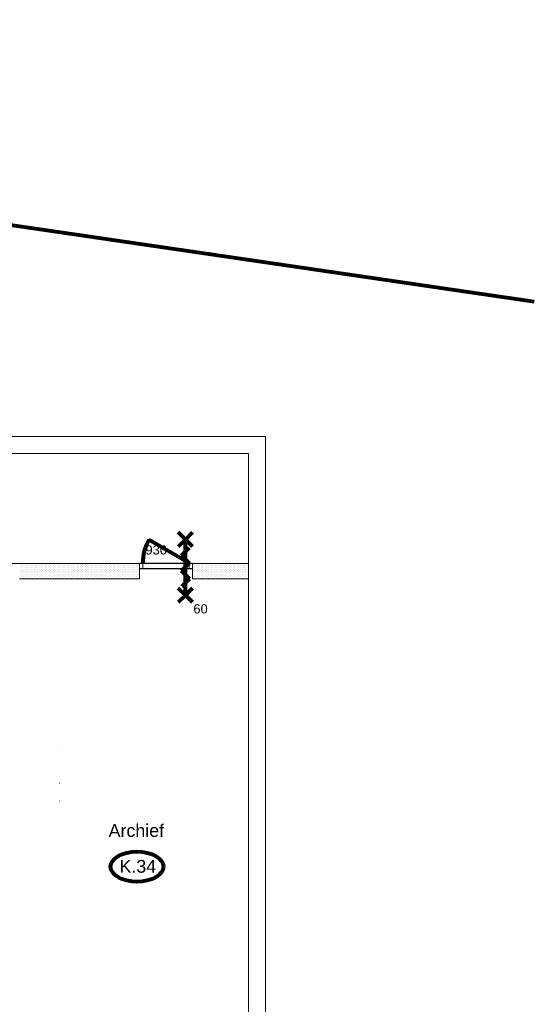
# Model space of a CAD drawing. Header units: millimetres. Extents: x -90830 to 24172, y -102460 to 73669.
# Tile 95 of 198: x -47132 to -37053, y 51787 to 71077. Entities that reach past the tile are written whole.
import ezdxf

# ---------------------------------------------------------------- set-up
doc = ezdxf.new("R2010")
doc.units = ezdxf.units.MM
for name, color, linetype, lineweight in [('Algemeen', 253, 'Continuous', 9), ('Algemeen01', 253, 'Continuous', 80), ('K24-TRAPPEN-HELLINGEN', 253, 'Continuous', 9), ('Standard', 253, 'Continuous', 9)]:
    doc.layers.add(name, color=color, linetype=linetype, lineweight=lineweight)
doc.styles.add('ARIAL', font='arial.ttf')

msp = doc.modelspace()

# ---------------------------------------------------------------- linework, layer by layer
at = {"layer": 'Algemeen01'}
for p, q in [((-37053, 65547), (-74758, 71077)), ((-43888, 60895), (-44026, 61034)), ((-43888, 60895), (-43749, 61034)), ((-43816, 60432), (-44600, 60885)), ((-43888, 60895), (-44026, 60756)), ((-43888, 59803), (-43888, 60895)), ((-43888, 60895), (-43749, 60756)), ((-43811, 60728), (-43961, 60578)), ((-43961, 60578), (-43812, 60429)), ((-43812, 60429), (-43962, 60280)), ((-43962, 60280), (-43806, 60124)), ((-43806, 60124), (-43955, 59975)), ((-43888, 59803), (-44026, 59942)), ((-43888, 59803), (-44026, 59665)), ((-43888, 59803), (-43749, 59942)), ((-43888, 59803), (-43749, 59665))]:
    msp.add_line(p, q, dxfattribs=at)
msp.add_arc((-43816, 60432), 906, 150, 180.4427, dxfattribs=at)
msp.add_ellipse((-44835, 54484), major_axis=(516, 0), ratio=0.573767, dxfattribs=at)
at = {"layer": 'K24-TRAPPEN-HELLINGEN'}
for p, q in [((-46352, 56121), (-46344, 56121)), ((-46352, 55765), (-46344, 55765))]:
    msp.add_line(p, q, dxfattribs=at)
at = {"layer": 'Standard'}
for p, q in [((-42319, 62908), (-51519, 62908)), ((-42319, 62578), (-42319, 62908)), ((-51519, 62578), (-42649, 62578)), ((-42649, 62578), (-42649, 44738)), ((-42319, 39848), (-42319, 62578)), ((-44789, 60425), (-55619, 60425)), ((-47126, 60388), (-47126, 60388)), ((-47101, 60413), (-47101, 60413)), ((-47076, 60388), (-47076, 60388)), ((-47051, 60413), (-47051, 60413)), ((-47026, 60388), (-47026, 60388)), ((-47001, 60413), (-47001, 60413)), ((-46976, 60388), (-46976, 60388)), ((-46951, 60413), (-46951, 60413)), ((-46926, 60388), (-46926, 60388)), ((-46901, 60413), (-46901, 60413)), ((-46876, 60388), (-46876, 60388)), ((-46851, 60413), (-46851, 60413)), ((-46826, 60388), (-46826, 60388)), ((-46801, 60413), (-46801, 60413)), ((-46776, 60388), (-46776, 60388)), ((-46751, 60413), (-46751, 60413)), ((-46726, 60388), (-46726, 60388)), ((-46701, 60413), (-46701, 60413)), ((-46676, 60388), (-46676, 60388)), ((-46651, 60413), (-46651, 60413)), ((-46626, 60388), (-46626, 60388)), ((-46601, 60413), (-46601, 60413)), ((-46576, 60388), (-46576, 60388)), ((-46551, 60413), (-46551, 60413)), ((-46526, 60388), (-46526, 60388)), ((-46501, 60413), (-46501, 60413)), ((-46476, 60388), (-46476, 60388)), ((-46451, 60413), (-46451, 60413)), ((-46426, 60388), (-46426, 60388)), ((-46401, 60413), (-46401, 60413)), ((-46376, 60388), (-46376, 60388)), ((-46351, 60413), (-46351, 60413)), ((-46326, 60388), (-46326, 60388)), ((-46301, 60413), (-46301, 60413)), ((-46276, 60388), (-46276, 60388)), ((-46251, 60413), (-46251, 60413)), ((-46226, 60388), (-46226, 60388)), ((-46201, 60413), (-46201, 60413)), ((-46176, 60388), (-46176, 60388)), ((-46151, 60413), (-46151, 60413)), ((-46126, 60388), (-46126, 60388)), ((-46101, 60413), (-46101, 60413)), ((-46076, 60388), (-46076, 60388)), ((-46051, 60413), (-46051, 60413)), ((-46026, 60388), (-46026, 60388)), ((-46001, 60413), (-46001, 60413)), ((-45976, 60388), (-45976, 60388)), ((-45951, 60413), (-45951, 60413)), ((-45926, 60388), (-45926, 60388)), ((-45901, 60413), (-45901, 60413)), ((-45876, 60388), (-45876, 60388)), ((-45851, 60413), (-45851, 60413)), ((-45826, 60388), (-45826, 60388)), ((-45801, 60413), (-45801, 60413)), ((-45776, 60388), (-45776, 60388)), ((-45751, 60413), (-45751, 60413)), ((-45726, 60388), (-45726, 60388)), ((-45701, 60413), (-45701, 60413)), ((-45676, 60388), (-45676, 60388)), ((-45651, 60413), (-45651, 60413)), ((-45626, 60388), (-45626, 60388)), ((-45601, 60413), (-45601, 60413)), ((-45576, 60388), (-45576, 60388)), ((-45551, 60413), (-45551, 60413)), ((-45526, 60388), (-45526, 60388)), ((-45501, 60413), (-45501, 60413)), ((-45476, 60388), (-45476, 60388)), ((-45451, 60413), (-45451, 60413)), ((-45426, 60388), (-45426, 60388)), ((-45401, 60413), (-45401, 60413)), ((-45376, 60388), (-45376, 60388)), ((-45351, 60413), (-45351, 60413)), ((-45326, 60388), (-45326, 60388)), ((-45301, 60413), (-45301, 60413)), ((-45276, 60388), (-45276, 60388)), ((-45251, 60413), (-45251, 60413)), ((-45226, 60388), (-45226, 60388)), ((-45201, 60413), (-45201, 60413)), ((-45176, 60388), (-45176, 60388)), ((-45151, 60413), (-45151, 60413)), ((-45126, 60388), (-45126, 60388)), ((-45101, 60413), (-45101, 60413)), ((-45076, 60388), (-45076, 60388)), ((-45051, 60413), (-45051, 60413)), ((-45026, 60388), (-45026, 60388)), ((-45001, 60413), (-45001, 60413)), ((-44976, 60388), (-44976, 60388)), ((-44951, 60413), (-44951, 60413)), ((-44926, 60388), (-44926, 60388)), ((-44901, 60413), (-44901, 60413)), ((-44876, 60388), (-44876, 60388)), ((-44851, 60413), (-44851, 60413)), ((-44826, 60388), (-44826, 60388)), ((-44801, 60413), (-44801, 60413)), ((-44722, 60432), (-44789, 60432)), ((-44789, 60432), (-44789, 60318)), ((-44789, 60432), (-43749, 60432)), ((-44789, 60425), (-44789, 60325)), ((-43749, 60425), (-44789, 60425)), ((-44789, 60425), (-44789, 60325)), ((-44722, 60318), (-44722, 60432)), ((-43749, 60432), (-43816, 60432)), ((-43816, 60432), (-43816, 60318)), ((-43749, 60318), (-43749, 60432)), ((-43749, 60325), (-43749, 60425)), ((-43749, 60325), (-43749, 60425)), ((-42649, 60425), (-43749, 60425)), ((-43726, 60388), (-43726, 60388)), ((-43701, 60413), (-43701, 60413)), ((-43676, 60388), (-43676, 60388)), ((-43651, 60413), (-43651, 60413)), ((-43626, 60388), (-43626, 60388)), ((-43601, 60413), (-43601, 60413)), ((-43576, 60388), (-43576, 60388)), ((-43551, 60413), (-43551, 60413)), ((-43526, 60388), (-43526, 60388)), ((-43501, 60413), (-43501, 60413)), ((-43476, 60388), (-43476, 60388)), ((-43451, 60413), (-43451, 60413)), ((-43426, 60388), (-43426, 60388)), ((-43401, 60413), (-43401, 60413)), ((-43376, 60388), (-43376, 60388)), ((-43351, 60413), (-43351, 60413)), ((-43326, 60388), (-43326, 60388)), ((-43301, 60413), (-43301, 60413)), ((-43276, 60388), (-43276, 60388)), ((-43251, 60413), (-43251, 60413)), ((-43226, 60388), (-43226, 60388)), ((-43201, 60413), (-43201, 60413)), ((-43176, 60388), (-43176, 60388)), ((-43151, 60413), (-43151, 60413)), ((-43126, 60388), (-43126, 60388)), ((-43101, 60413), (-43101, 60413)), ((-43076, 60388), (-43076, 60388)), ((-43051, 60413), (-43051, 60413)), ((-43026, 60388), (-43026, 60388)), ((-43001, 60413), (-43001, 60413)), ((-42976, 60388), (-42976, 60388)), ((-42951, 60413), (-42951, 60413)), ((-42926, 60388), (-42926, 60388)), ((-42901, 60413), (-42901, 60413)), ((-42876, 60388), (-42876, 60388)), ((-42851, 60413), (-42851, 60413)), ((-42826, 60388), (-42826, 60388)), ((-42801, 60413), (-42801, 60413)), ((-42776, 60388), (-42776, 60388)), ((-42751, 60413), (-42751, 60413)), ((-42726, 60388), (-42726, 60388)), ((-42701, 60413), (-42701, 60413)), ((-42676, 60388), (-42676, 60388)), ((-42651, 60413), (-42651, 60413)), ((-42649, 60125), (-42649, 60425)), ((-47126, 60338), (-47126, 60338)), ((-47126, 60288), (-47126, 60288)), ((-47126, 60238), (-47126, 60238)), ((-47126, 60188), (-47126, 60188)), ((-47101, 60363), (-47101, 60363)), ((-47101, 60313), (-47101, 60313)), ((-47101, 60263), (-47101, 60263)), ((-47101, 60213), (-47101, 60213)), ((-47076, 60338), (-47076, 60338)), ((-47076, 60288), (-47076, 60288)), ((-47076, 60238), (-47076, 60238)), ((-47076, 60188), (-47076, 60188)), ((-47051, 60363), (-47051, 60363)), ((-47051, 60313), (-47051, 60313)), ((-47051, 60263), (-47051, 60263)), ((-47051, 60213), (-47051, 60213)), ((-47026, 60338), (-47026, 60338)), ((-47026, 60288), (-47026, 60288)), ((-47026, 60238), (-47026, 60238)), ((-47026, 60188), (-47026, 60188)), ((-47001, 60363), (-47001, 60363)), ((-47001, 60313), (-47001, 60313)), ((-47001, 60313), (-47001, 60313)), ((-47001, 60263), (-47001, 60263)), ((-47001, 60213), (-47001, 60213)), ((-46976, 60338), (-46976, 60338)), ((-46976, 60288), (-46976, 60288)), ((-46976, 60238), (-46976, 60238)), ((-46976, 60188), (-46976, 60188)), ((-46951, 60363), (-46951, 60363)), ((-46951, 60313), (-46951, 60313)), ((-46951, 60263), (-46951, 60263)), ((-46951, 60213), (-46951, 60213)), ((-46926, 60338), (-46926, 60338)), ((-46926, 60288), (-46926, 60288)), ((-46926, 60238), (-46926, 60238)), ((-46926, 60188), (-46926, 60188)), ((-46901, 60363), (-46901, 60363)), ((-46901, 60313), (-46901, 60313)), ((-46901, 60263), (-46901, 60263)), ((-46901, 60213), (-46901, 60213)), ((-46876, 60338), (-46876, 60338)), ((-46876, 60288), (-46876, 60288)), ((-46876, 60238), (-46876, 60238)), ((-46876, 60188), (-46876, 60188)), ((-46851, 60363), (-46851, 60363)), ((-46851, 60313), (-46851, 60313)), ((-46851, 60263), (-46851, 60263)), ((-46851, 60213), (-46851, 60213)), ((-46826, 60338), (-46826, 60338)), ((-46826, 60288), (-46826, 60288)), ((-46826, 60238), (-46826, 60238)), ((-46826, 60188), (-46826, 60188)), ((-46801, 60363), (-46801, 60363)), ((-46801, 60313), (-46801, 60313)), ((-46801, 60263), (-46801, 60263)), ((-46801, 60213), (-46801, 60213)), ((-46776, 60338), (-46776, 60338)), ((-46776, 60288), (-46776, 60288)), ((-46776, 60238), (-46776, 60238)), ((-46776, 60188), (-46776, 60188)), ((-46751, 60363), (-46751, 60363)), ((-46751, 60313), (-46751, 60313)), ((-46751, 60263), (-46751, 60263)), ((-46751, 60213), (-46751, 60213)), ((-46726, 60338), (-46726, 60338)), ((-46726, 60288), (-46726, 60288)), ((-46726, 60238), (-46726, 60238)), ((-46726, 60188), (-46726, 60188)), ((-46701, 60363), (-46701, 60363)), ((-46701, 60313), (-46701, 60313)), ((-46701, 60313), (-46701, 60313)), ((-46701, 60263), (-46701, 60263)), ((-46701, 60213), (-46701, 60213)), ((-46676, 60338), (-46676, 60338)), ((-46676, 60288), (-46676, 60288)), ((-46676, 60238), (-46676, 60238)), ((-46676, 60188), (-46676, 60188)), ((-46651, 60363), (-46651, 60363)), ((-46651, 60313), (-46651, 60313)), ((-46651, 60263), (-46651, 60263)), ((-46651, 60213), (-46651, 60213)), ((-46626, 60338), (-46626, 60338)), ((-46626, 60288), (-46626, 60288)), ((-46626, 60238), (-46626, 60238)), ((-46626, 60188), (-46626, 60188)), ((-46601, 60363), (-46601, 60363)), ((-46601, 60313), (-46601, 60313)), ((-46601, 60263), (-46601, 60263)), ((-46601, 60213), (-46601, 60213)), ((-46576, 60338), (-46576, 60338)), ((-46576, 60288), (-46576, 60288)), ((-46576, 60238), (-46576, 60238)), ((-46576, 60188), (-46576, 60188)), ((-46551, 60363), (-46551, 60363)), ((-46551, 60313), (-46551, 60313)), ((-46551, 60263), (-46551, 60263)), ((-46551, 60213), (-46551, 60213)), ((-46526, 60338), (-46526, 60338)), ((-46526, 60288), (-46526, 60288)), ((-46526, 60238), (-46526, 60238)), ((-46526, 60188), (-46526, 60188)), ((-46501, 60363), (-46501, 60363)), ((-46501, 60313), (-46501, 60313)), ((-46501, 60263), (-46501, 60263)), ((-46501, 60213), (-46501, 60213)), ((-46476, 60338), (-46476, 60338)), ((-46476, 60288), (-46476, 60288)), ((-46476, 60238), (-46476, 60238)), ((-46476, 60188), (-46476, 60188)), ((-46451, 60363), (-46451, 60363)), ((-46451, 60313), (-46451, 60313)), ((-46451, 60263), (-46451, 60263)), ((-46451, 60213), (-46451, 60213)), ((-46426, 60338), (-46426, 60338)), ((-46426, 60288), (-46426, 60288)), ((-46426, 60238), (-46426, 60238)), ((-46426, 60188), (-46426, 60188)), ((-46401, 60363), (-46401, 60363)), ((-46401, 60313), (-46401, 60313)), ((-46401, 60313), (-46401, 60313)), ((-46401, 60263), (-46401, 60263)), ((-46401, 60213), (-46401, 60213)), ((-46376, 60338), (-46376, 60338)), ((-46376, 60288), (-46376, 60288)), ((-46376, 60238), (-46376, 60238)), ((-46376, 60188), (-46376, 60188)), ((-46351, 60363), (-46351, 60363)), ((-46351, 60313), (-46351, 60313)), ((-46351, 60263), (-46351, 60263)), ((-46351, 60213), (-46351, 60213)), ((-46326, 60338), (-46326, 60338)), ((-46326, 60288), (-46326, 60288)), ((-46326, 60238), (-46326, 60238)), ((-46326, 60188), (-46326, 60188)), ((-46301, 60363), (-46301, 60363)), ((-46301, 60313), (-46301, 60313)), ((-46301, 60263), (-46301, 60263)), ((-46301, 60213), (-46301, 60213)), ((-46276, 60338), (-46276, 60338)), ((-46276, 60288), (-46276, 60288)), ((-46276, 60238), (-46276, 60238)), ((-46276, 60188), (-46276, 60188)), ((-46251, 60363), (-46251, 60363)), ((-46251, 60313), (-46251, 60313)), ((-46251, 60263), (-46251, 60263)), ((-46251, 60213), (-46251, 60213)), ((-46226, 60338), (-46226, 60338)), ((-46226, 60288), (-46226, 60288)), ((-46226, 60238), (-46226, 60238)), ((-46226, 60188), (-46226, 60188)), ((-46201, 60363), (-46201, 60363)), ((-46201, 60313), (-46201, 60313)), ((-46201, 60263), (-46201, 60263)), ((-46201, 60213), (-46201, 60213)), ((-46176, 60338), (-46176, 60338)), ((-46176, 60288), (-46176, 60288)), ((-46176, 60238), (-46176, 60238)), ((-46176, 60188), (-46176, 60188)), ((-46151, 60363), (-46151, 60363)), ((-46151, 60313), (-46151, 60313)), ((-46151, 60263), (-46151, 60263)), ((-46151, 60213), (-46151, 60213)), ((-46126, 60338), (-46126, 60338)), ((-46126, 60288), (-46126, 60288)), ((-46126, 60238), (-46126, 60238)), ((-46126, 60188), (-46126, 60188)), ((-46101, 60363), (-46101, 60363)), ((-46101, 60313), (-46101, 60313)), ((-46101, 60313), (-46101, 60313)), ((-46101, 60263), (-46101, 60263)), ((-46101, 60213), (-46101, 60213)), ((-46076, 60338), (-46076, 60338)), ((-46076, 60288), (-46076, 60288)), ((-46076, 60238), (-46076, 60238)), ((-46076, 60188), (-46076, 60188)), ((-46051, 60363), (-46051, 60363)), ((-46051, 60313), (-46051, 60313)), ((-46051, 60263), (-46051, 60263)), ((-46051, 60213), (-46051, 60213)), ((-46026, 60338), (-46026, 60338)), ((-46026, 60288), (-46026, 60288)), ((-46026, 60238), (-46026, 60238)), ((-46026, 60188), (-46026, 60188)), ((-46001, 60363), (-46001, 60363)), ((-46001, 60313), (-46001, 60313)), ((-46001, 60263), (-46001, 60263)), ((-46001, 60213), (-46001, 60213)), ((-45976, 60338), (-45976, 60338)), ((-45976, 60288), (-45976, 60288)), ((-45976, 60238), (-45976, 60238)), ((-45976, 60188), (-45976, 60188)), ((-45951, 60363), (-45951, 60363)), ((-45951, 60313), (-45951, 60313)), ((-45951, 60263), (-45951, 60263)), ((-45951, 60213), (-45951, 60213)), ((-45926, 60338), (-45926, 60338)), ((-45926, 60288), (-45926, 60288)), ((-45926, 60238), (-45926, 60238)), ((-45926, 60188), (-45926, 60188)), ((-45901, 60363), (-45901, 60363)), ((-45901, 60313), (-45901, 60313)), ((-45901, 60263), (-45901, 60263)), ((-45901, 60213), (-45901, 60213)), ((-45876, 60338), (-45876, 60338)), ((-45876, 60288), (-45876, 60288)), ((-45876, 60238), (-45876, 60238)), ((-45876, 60188), (-45876, 60188)), ((-45851, 60363), (-45851, 60363)), ((-45851, 60313), (-45851, 60313)), ((-45851, 60263), (-45851, 60263)), ((-45851, 60213), (-45851, 60213)), ((-45826, 60338), (-45826, 60338)), ((-45826, 60288), (-45826, 60288)), ((-45826, 60238), (-45826, 60238)), ((-45826, 60188), (-45826, 60188)), ((-45801, 60363), (-45801, 60363)), ((-45801, 60313), (-45801, 60313)), ((-45801, 60313), (-45801, 60313)), ((-45801, 60263), (-45801, 60263)), ((-45801, 60213), (-45801, 60213)), ((-45776, 60338), (-45776, 60338)), ((-45776, 60288), (-45776, 60288)), ((-45776, 60238), (-45776, 60238)), ((-45776, 60188), (-45776, 60188)), ((-45751, 60363), (-45751, 60363)), ((-45751, 60313), (-45751, 60313)), ((-45751, 60263), (-45751, 60263)), ((-45751, 60213), (-45751, 60213)), ((-45726, 60338), (-45726, 60338)), ((-45726, 60288), (-45726, 60288)), ((-45726, 60238), (-45726, 60238)), ((-45726, 60188), (-45726, 60188)), ((-45701, 60363), (-45701, 60363)), ((-45701, 60313), (-45701, 60313)), ((-45701, 60263), (-45701, 60263)), ((-45701, 60213), (-45701, 60213)), ((-45676, 60338), (-45676, 60338)), ((-45676, 60288), (-45676, 60288)), ((-45676, 60238), (-45676, 60238)), ((-45676, 60188), (-45676, 60188)), ((-45651, 60363), (-45651, 60363)), ((-45651, 60313), (-45651, 60313)), ((-45651, 60263), (-45651, 60263)), ((-45651, 60213), (-45651, 60213)), ((-45626, 60338), (-45626, 60338)), ((-45626, 60288), (-45626, 60288)), ((-45626, 60238), (-45626, 60238)), ((-45626, 60188), (-45626, 60188)), ((-45601, 60363), (-45601, 60363)), ((-45601, 60313), (-45601, 60313)), ((-45601, 60263), (-45601, 60263)), ((-45601, 60213), (-45601, 60213)), ((-45576, 60338), (-45576, 60338)), ((-45576, 60288), (-45576, 60288)), ((-45576, 60238), (-45576, 60238)), ((-45576, 60188), (-45576, 60188)), ((-45551, 60363), (-45551, 60363)), ((-45551, 60313), (-45551, 60313)), ((-45551, 60263), (-45551, 60263)), ((-45551, 60213), (-45551, 60213)), ((-45526, 60338), (-45526, 60338)), ((-45526, 60288), (-45526, 60288)), ((-45526, 60238), (-45526, 60238)), ((-45526, 60188), (-45526, 60188)), ((-45501, 60363), (-45501, 60363)), ((-45501, 60313), (-45501, 60313)), ((-45501, 60313), (-45501, 60313)), ((-45501, 60263), (-45501, 60263)), ((-45501, 60213), (-45501, 60213)), ((-45476, 60338), (-45476, 60338)), ((-45476, 60288), (-45476, 60288)), ((-45476, 60238), (-45476, 60238)), ((-45476, 60188), (-45476, 60188)), ((-45451, 60363), (-45451, 60363)), ((-45451, 60313), (-45451, 60313)), ((-45451, 60263), (-45451, 60263)), ((-45451, 60213), (-45451, 60213)), ((-45426, 60338), (-45426, 60338)), ((-45426, 60288), (-45426, 60288)), ((-45426, 60238), (-45426, 60238)), ((-45426, 60188), (-45426, 60188)), ((-45401, 60363), (-45401, 60363)), ((-45401, 60313), (-45401, 60313)), ((-45401, 60263), (-45401, 60263)), ((-45401, 60213), (-45401, 60213)), ((-45376, 60338), (-45376, 60338)), ((-45376, 60288), (-45376, 60288)), ((-45376, 60238), (-45376, 60238)), ((-45376, 60188), (-45376, 60188)), ((-45351, 60363), (-45351, 60363)), ((-45351, 60313), (-45351, 60313)), ((-45351, 60263), (-45351, 60263)), ((-45351, 60213), (-45351, 60213)), ((-45326, 60338), (-45326, 60338)), ((-45326, 60288), (-45326, 60288)), ((-45326, 60238), (-45326, 60238)), ((-45326, 60188), (-45326, 60188)), ((-45301, 60363), (-45301, 60363)), ((-45301, 60313), (-45301, 60313)), ((-45301, 60263), (-45301, 60263)), ((-45301, 60213), (-45301, 60213)), ((-45276, 60338), (-45276, 60338)), ((-45276, 60288), (-45276, 60288)), ((-45276, 60238), (-45276, 60238)), ((-45276, 60188), (-45276, 60188)), ((-45251, 60363), (-45251, 60363)), ((-45251, 60313), (-45251, 60313)), ((-45251, 60263), (-45251, 60263)), ((-45251, 60213), (-45251, 60213)), ((-45226, 60338), (-45226, 60338)), ((-45226, 60288), (-45226, 60288)), ((-45226, 60238), (-45226, 60238)), ((-45226, 60188), (-45226, 60188)), ((-45201, 60363), (-45201, 60363)), ((-45201, 60313), (-45201, 60313)), ((-45201, 60313), (-45201, 60313)), ((-45201, 60263), (-45201, 60263)), ((-45201, 60213), (-45201, 60213)), ((-45176, 60338), (-45176, 60338)), ((-45176, 60288), (-45176, 60288)), ((-45176, 60238), (-45176, 60238)), ((-45176, 60188), (-45176, 60188)), ((-45151, 60363), (-45151, 60363)), ((-45151, 60313), (-45151, 60313)), ((-45151, 60263), (-45151, 60263)), ((-45151, 60213), (-45151, 60213)), ((-45126, 60338), (-45126, 60338)), ((-45126, 60288), (-45126, 60288)), ((-45126, 60238), (-45126, 60238)), ((-45126, 60188), (-45126, 60188)), ((-45101, 60363), (-45101, 60363)), ((-45101, 60313), (-45101, 60313)), ((-45101, 60263), (-45101, 60263)), ((-45101, 60213), (-45101, 60213)), ((-45076, 60338), (-45076, 60338)), ((-45076, 60288), (-45076, 60288)), ((-45076, 60238), (-45076, 60238)), ((-45076, 60188), (-45076, 60188)), ((-45051, 60363), (-45051, 60363)), ((-45051, 60313), (-45051, 60313)), ((-45051, 60263), (-45051, 60263)), ((-45051, 60213), (-45051, 60213)), ((-45026, 60338), (-45026, 60338)), ((-45026, 60288), (-45026, 60288)), ((-45026, 60238), (-45026, 60238)), ((-45026, 60188), (-45026, 60188)), ((-45001, 60363), (-45001, 60363)), ((-45001, 60313), (-45001, 60313)), ((-45001, 60263), (-45001, 60263)), ((-45001, 60213), (-45001, 60213)), ((-44976, 60338), (-44976, 60338)), ((-44976, 60288), (-44976, 60288)), ((-44976, 60238), (-44976, 60238)), ((-44976, 60188), (-44976, 60188)), ((-44951, 60363), (-44951, 60363)), ((-44951, 60313), (-44951, 60313)), ((-44951, 60263), (-44951, 60263)), ((-44951, 60213), (-44951, 60213)), ((-44926, 60338), (-44926, 60338)), ((-44926, 60288), (-44926, 60288)), ((-44926, 60238), (-44926, 60238)), ((-44926, 60188), (-44926, 60188)), ((-44901, 60363), (-44901, 60363)), ((-44901, 60313), (-44901, 60313)), ((-44901, 60313), (-44901, 60313)), ((-44901, 60263), (-44901, 60263)), ((-44901, 60213), (-44901, 60213)), ((-44876, 60338), (-44876, 60338)), ((-44876, 60288), (-44876, 60288)), ((-44876, 60238), (-44876, 60238)), ((-44876, 60188), (-44876, 60188)), ((-44851, 60363), (-44851, 60363)), ((-44851, 60313), (-44851, 60313)), ((-44851, 60263), (-44851, 60263)), ((-44851, 60213), (-44851, 60213)), ((-44826, 60338), (-44826, 60338)), ((-44826, 60288), (-44826, 60288)), ((-44826, 60238), (-44826, 60238)), ((-44826, 60188), (-44826, 60188)), ((-44801, 60363), (-44801, 60363)), ((-44801, 60313), (-44801, 60313)), ((-44801, 60263), (-44801, 60263)), ((-44801, 60213), (-44801, 60213)), ((-44789, 60325), (-44789, 60125)), ((-44789, 60325), (-43749, 60325)), ((-44789, 60318), (-44722, 60318)), ((-44789, 60318), (-43749, 60318)), ((-43816, 60318), (-43749, 60318)), ((-43749, 60125), (-43749, 60325)), ((-43726, 60338), (-43726, 60338)), ((-43726, 60288), (-43726, 60288)), ((-43726, 60238), (-43726, 60238)), ((-43726, 60188), (-43726, 60188)), ((-43701, 60363), (-43701, 60363)), ((-43701, 60313), (-43701, 60313)), ((-43701, 60313), (-43701, 60313)), ((-43701, 60263), (-43701, 60263)), ((-43701, 60213), (-43701, 60213)), ((-43676, 60338), (-43676, 60338)), ((-43676, 60288), (-43676, 60288)), ((-43676, 60238), (-43676, 60238)), ((-43676, 60188), (-43676, 60188)), ((-43651, 60363), (-43651, 60363)), ((-43651, 60313), (-43651, 60313)), ((-43651, 60263), (-43651, 60263)), ((-43651, 60213), (-43651, 60213)), ((-43626, 60338), (-43626, 60338)), ((-43626, 60288), (-43626, 60288)), ((-43626, 60238), (-43626, 60238)), ((-43626, 60188), (-43626, 60188)), ((-43601, 60363), (-43601, 60363)), ((-43601, 60313), (-43601, 60313)), ((-43601, 60263), (-43601, 60263)), ((-43601, 60213), (-43601, 60213)), ((-43576, 60338), (-43576, 60338)), ((-43576, 60288), (-43576, 60288)), ((-43576, 60238), (-43576, 60238)), ((-43576, 60188), (-43576, 60188)), ((-43551, 60363), (-43551, 60363)), ((-43551, 60313), (-43551, 60313)), ((-43551, 60263), (-43551, 60263)), ((-43551, 60213), (-43551, 60213)), ((-43526, 60338), (-43526, 60338)), ((-43526, 60288), (-43526, 60288)), ((-43526, 60238), (-43526, 60238)), ((-43526, 60188), (-43526, 60188)), ((-43501, 60363), (-43501, 60363)), ((-43501, 60313), (-43501, 60313)), ((-43501, 60263), (-43501, 60263)), ((-43501, 60213), (-43501, 60213)), ((-43476, 60338), (-43476, 60338)), ((-43476, 60288), (-43476, 60288)), ((-43476, 60238), (-43476, 60238)), ((-43476, 60188), (-43476, 60188)), ((-43451, 60363), (-43451, 60363)), ((-43451, 60313), (-43451, 60313)), ((-43451, 60263), (-43451, 60263)), ((-43451, 60213), (-43451, 60213)), ((-43426, 60338), (-43426, 60338)), ((-43426, 60288), (-43426, 60288)), ((-43426, 60238), (-43426, 60238)), ((-43426, 60188), (-43426, 60188)), ((-43401, 60363), (-43401, 60363)), ((-43401, 60313), (-43401, 60313)), ((-43401, 60313), (-43401, 60313)), ((-43401, 60263), (-43401, 60263)), ((-43401, 60213), (-43401, 60213)), ((-43376, 60338), (-43376, 60338)), ((-43376, 60288), (-43376, 60288)), ((-43376, 60238), (-43376, 60238)), ((-43376, 60188), (-43376, 60188)), ((-43351, 60363), (-43351, 60363)), ((-43351, 60313), (-43351, 60313)), ((-43351, 60263), (-43351, 60263)), ((-43351, 60213), (-43351, 60213)), ((-43326, 60338), (-43326, 60338)), ((-43326, 60288), (-43326, 60288)), ((-43326, 60238), (-43326, 60238)), ((-43326, 60188), (-43326, 60188)), ((-43301, 60363), (-43301, 60363)), ((-43301, 60313), (-43301, 60313)), ((-43301, 60263), (-43301, 60263)), ((-43301, 60213), (-43301, 60213)), ((-43276, 60338), (-43276, 60338)), ((-43276, 60288), (-43276, 60288)), ((-43276, 60238), (-43276, 60238)), ((-43276, 60188), (-43276, 60188)), ((-43251, 60363), (-43251, 60363)), ((-43251, 60313), (-43251, 60313)), ((-43251, 60263), (-43251, 60263)), ((-43251, 60213), (-43251, 60213)), ((-43226, 60338), (-43226, 60338)), ((-43226, 60288), (-43226, 60288)), ((-43226, 60238), (-43226, 60238)), ((-43226, 60188), (-43226, 60188)), ((-43201, 60363), (-43201, 60363)), ((-43201, 60313), (-43201, 60313)), ((-43201, 60263), (-43201, 60263)), ((-43201, 60213), (-43201, 60213)), ((-43176, 60338), (-43176, 60338)), ((-43176, 60288), (-43176, 60288)), ((-43176, 60238), (-43176, 60238)), ((-43176, 60188), (-43176, 60188)), ((-43151, 60363), (-43151, 60363)), ((-43151, 60313), (-43151, 60313)), ((-43151, 60263), (-43151, 60263)), ((-43151, 60213), (-43151, 60213)), ((-43126, 60338), (-43126, 60338)), ((-43126, 60288), (-43126, 60288)), ((-43126, 60238), (-43126, 60238)), ((-43126, 60188), (-43126, 60188)), ((-43101, 60363), (-43101, 60363)), ((-43101, 60313), (-43101, 60313)), ((-43101, 60313), (-43101, 60313)), ((-43101, 60263), (-43101, 60263)), ((-43101, 60213), (-43101, 60213)), ((-43076, 60338), (-43076, 60338)), ((-43076, 60288), (-43076, 60288)), ((-43076, 60238), (-43076, 60238)), ((-43076, 60188), (-43076, 60188)), ((-43051, 60363), (-43051, 60363)), ((-43051, 60313), (-43051, 60313)), ((-43051, 60263), (-43051, 60263)), ((-43051, 60213), (-43051, 60213)), ((-43026, 60338), (-43026, 60338)), ((-43026, 60288), (-43026, 60288)), ((-43026, 60238), (-43026, 60238)), ((-43026, 60188), (-43026, 60188)), ((-43001, 60363), (-43001, 60363)), ((-43001, 60313), (-43001, 60313)), ((-43001, 60263), (-43001, 60263)), ((-43001, 60213), (-43001, 60213)), ((-42976, 60338), (-42976, 60338)), ((-42976, 60288), (-42976, 60288)), ((-42976, 60238), (-42976, 60238)), ((-42976, 60188), (-42976, 60188)), ((-42951, 60363), (-42951, 60363)), ((-42951, 60313), (-42951, 60313)), ((-42951, 60263), (-42951, 60263)), ((-42951, 60213), (-42951, 60213)), ((-42926, 60338), (-42926, 60338)), ((-42926, 60288), (-42926, 60288)), ((-42926, 60238), (-42926, 60238)), ((-42926, 60188), (-42926, 60188)), ((-42901, 60363), (-42901, 60363)), ((-42901, 60313), (-42901, 60313)), ((-42901, 60263), (-42901, 60263)), ((-42901, 60213), (-42901, 60213)), ((-42876, 60338), (-42876, 60338)), ((-42876, 60288), (-42876, 60288)), ((-42876, 60238), (-42876, 60238)), ((-42876, 60188), (-42876, 60188)), ((-42851, 60363), (-42851, 60363)), ((-42851, 60313), (-42851, 60313)), ((-42851, 60263), (-42851, 60263)), ((-42851, 60213), (-42851, 60213)), ((-42826, 60338), (-42826, 60338)), ((-42826, 60288), (-42826, 60288)), ((-42826, 60238), (-42826, 60238)), ((-42826, 60188), (-42826, 60188)), ((-42801, 60363), (-42801, 60363)), ((-42801, 60313), (-42801, 60313)), ((-42801, 60313), (-42801, 60313)), ((-42801, 60263), (-42801, 60263)), ((-42801, 60213), (-42801, 60213)), ((-42776, 60338), (-42776, 60338)), ((-42776, 60288), (-42776, 60288)), ((-42776, 60238), (-42776, 60238)), ((-42776, 60188), (-42776, 60188)), ((-42751, 60363), (-42751, 60363)), ((-42751, 60313), (-42751, 60313)), ((-42751, 60263), (-42751, 60263)), ((-42751, 60213), (-42751, 60213)), ((-42726, 60338), (-42726, 60338)), ((-42726, 60288), (-42726, 60288)), ((-42726, 60238), (-42726, 60238)), ((-42726, 60188), (-42726, 60188)), ((-42701, 60363), (-42701, 60363)), ((-42701, 60313), (-42701, 60313)), ((-42701, 60263), (-42701, 60263)), ((-42701, 60213), (-42701, 60213)), ((-42676, 60338), (-42676, 60338)), ((-42676, 60288), (-42676, 60288)), ((-42676, 60238), (-42676, 60238)), ((-42676, 60188), (-42676, 60188)), ((-42651, 60363), (-42651, 60363)), ((-42651, 60313), (-42651, 60313)), ((-42651, 60263), (-42651, 60263)), ((-42651, 60213), (-42651, 60213)), ((-47139, 60125), (-44789, 60125)), ((-47126, 60138), (-47126, 60138)), ((-47101, 60163), (-47101, 60163)), ((-47076, 60138), (-47076, 60138)), ((-47051, 60163), (-47051, 60163)), ((-47026, 60138), (-47026, 60138)), ((-47001, 60163), (-47001, 60163)), ((-46976, 60138), (-46976, 60138)), ((-46951, 60163), (-46951, 60163)), ((-46926, 60138), (-46926, 60138)), ((-46901, 60163), (-46901, 60163)), ((-46876, 60138), (-46876, 60138)), ((-46851, 60163), (-46851, 60163)), ((-46851, 60163), (-46851, 60163)), ((-46826, 60138), (-46826, 60138)), ((-46801, 60163), (-46801, 60163)), ((-46776, 60138), (-46776, 60138)), ((-46751, 60163), (-46751, 60163)), ((-46726, 60138), (-46726, 60138)), ((-46701, 60163), (-46701, 60163)), ((-46676, 60138), (-46676, 60138)), ((-46651, 60163), (-46651, 60163)), ((-46626, 60138), (-46626, 60138)), ((-46601, 60163), (-46601, 60163)), ((-46576, 60138), (-46576, 60138)), ((-46551, 60163), (-46551, 60163)), ((-46551, 60163), (-46551, 60163)), ((-46526, 60138), (-46526, 60138)), ((-46501, 60163), (-46501, 60163)), ((-46476, 60138), (-46476, 60138)), ((-46451, 60163), (-46451, 60163)), ((-46426, 60138), (-46426, 60138)), ((-46401, 60163), (-46401, 60163)), ((-46376, 60138), (-46376, 60138)), ((-46351, 60163), (-46351, 60163)), ((-46326, 60138), (-46326, 60138)), ((-46301, 60163), (-46301, 60163)), ((-46276, 60138), (-46276, 60138)), ((-46251, 60163), (-46251, 60163)), ((-46251, 60163), (-46251, 60163)), ((-46226, 60138), (-46226, 60138)), ((-46201, 60163), (-46201, 60163)), ((-46176, 60138), (-46176, 60138)), ((-46151, 60163), (-46151, 60163)), ((-46126, 60138), (-46126, 60138)), ((-46101, 60163), (-46101, 60163)), ((-46076, 60138), (-46076, 60138)), ((-46051, 60163), (-46051, 60163)), ((-46026, 60138), (-46026, 60138)), ((-46001, 60163), (-46001, 60163)), ((-45976, 60138), (-45976, 60138)), ((-45951, 60163), (-45951, 60163)), ((-45951, 60163), (-45951, 60163)), ((-45926, 60138), (-45926, 60138)), ((-45901, 60163), (-45901, 60163)), ((-45876, 60138), (-45876, 60138)), ((-45851, 60163), (-45851, 60163)), ((-45826, 60138), (-45826, 60138)), ((-45801, 60163), (-45801, 60163)), ((-45776, 60138), (-45776, 60138)), ((-45751, 60163), (-45751, 60163)), ((-45726, 60138), (-45726, 60138)), ((-45701, 60163), (-45701, 60163)), ((-45676, 60138), (-45676, 60138)), ((-45651, 60163), (-45651, 60163)), ((-45651, 60163), (-45651, 60163)), ((-45626, 60138), (-45626, 60138)), ((-45601, 60163), (-45601, 60163)), ((-45576, 60138), (-45576, 60138)), ((-45551, 60163), (-45551, 60163)), ((-45526, 60138), (-45526, 60138)), ((-45501, 60163), (-45501, 60163)), ((-45476, 60138), (-45476, 60138)), ((-45451, 60163), (-45451, 60163)), ((-45426, 60138), (-45426, 60138)), ((-45401, 60163), (-45401, 60163)), ((-45376, 60138), (-45376, 60138)), ((-45351, 60163), (-45351, 60163)), ((-45351, 60163), (-45351, 60163)), ((-45326, 60138), (-45326, 60138)), ((-45301, 60163), (-45301, 60163)), ((-45276, 60138), (-45276, 60138)), ((-45251, 60163), (-45251, 60163)), ((-45226, 60138), (-45226, 60138)), ((-45201, 60163), (-45201, 60163)), ((-45176, 60138), (-45176, 60138)), ((-45151, 60163), (-45151, 60163)), ((-45126, 60138), (-45126, 60138)), ((-45101, 60163), (-45101, 60163)), ((-45076, 60138), (-45076, 60138)), ((-45051, 60163), (-45051, 60163)), ((-45051, 60163), (-45051, 60163)), ((-45026, 60138), (-45026, 60138)), ((-45001, 60163), (-45001, 60163)), ((-44976, 60138), (-44976, 60138)), ((-44951, 60163), (-44951, 60163)), ((-44926, 60138), (-44926, 60138)), ((-44901, 60163), (-44901, 60163)), ((-44876, 60138), (-44876, 60138)), ((-44851, 60163), (-44851, 60163)), ((-44826, 60138), (-44826, 60138)), ((-44801, 60163), (-44801, 60163)), ((-43749, 60125), (-42649, 60125)), ((-43726, 60138), (-43726, 60138)), ((-43701, 60163), (-43701, 60163)), ((-43676, 60138), (-43676, 60138)), ((-43651, 60163), (-43651, 60163)), ((-43626, 60138), (-43626, 60138)), ((-43601, 60163), (-43601, 60163)), ((-43576, 60138), (-43576, 60138)), ((-43551, 60163), (-43551, 60163)), ((-43551, 60163), (-43551, 60163)), ((-43526, 60138), (-43526, 60138)), ((-43501, 60163), (-43501, 60163)), ((-43476, 60138), (-43476, 60138)), ((-43451, 60163), (-43451, 60163)), ((-43426, 60138), (-43426, 60138)), ((-43401, 60163), (-43401, 60163)), ((-43376, 60138), (-43376, 60138)), ((-43351, 60163), (-43351, 60163)), ((-43326, 60138), (-43326, 60138)), ((-43301, 60163), (-43301, 60163)), ((-43276, 60138), (-43276, 60138)), ((-43251, 60163), (-43251, 60163)), ((-43251, 60163), (-43251, 60163)), ((-43226, 60138), (-43226, 60138)), ((-43201, 60163), (-43201, 60163)), ((-43176, 60138), (-43176, 60138)), ((-43151, 60163), (-43151, 60163)), ((-43126, 60138), (-43126, 60138)), ((-43101, 60163), (-43101, 60163)), ((-43076, 60138), (-43076, 60138)), ((-43051, 60163), (-43051, 60163)), ((-43026, 60138), (-43026, 60138)), ((-43001, 60163), (-43001, 60163)), ((-42976, 60138), (-42976, 60138)), ((-42951, 60163), (-42951, 60163)), ((-42951, 60163), (-42951, 60163)), ((-42926, 60138), (-42926, 60138)), ((-42901, 60163), (-42901, 60163)), ((-42876, 60138), (-42876, 60138)), ((-42851, 60163), (-42851, 60163)), ((-42826, 60138), (-42826, 60138)), ((-42801, 60163), (-42801, 60163)), ((-42776, 60138), (-42776, 60138)), ((-42751, 60163), (-42751, 60163)), ((-42726, 60138), (-42726, 60138)), ((-42701, 60163), (-42701, 60163)), ((-42676, 60138), (-42676, 60138)), ((-42651, 60163), (-42651, 60163)), ((-42651, 60163), (-42651, 60163)), ((-46349, 56801), (-46343, 56801))]:
    msp.add_line(p, q, dxfattribs=at)

# ---------------------------------------------------------------- texts
at = {"layer": 'Algemeen', "attachment_point": 7, "style": 'ARIAL'}
for s, insert, char_height, width in [('\\W1.00;930', (-44668, 60596), 180, 513.27), ('\\W1.00;60', (-43730, 59442), 180, 371.98), ('\\W1.00;Archief', (-45391, 55063), 250, 1216.89), ('\\W1.00;K.34', (-45179, 54362), 250, 845.72)]:
    msp.add_mtext(s, dxfattribs=dict(at, insert=insert, char_height=char_height, width=width))

doc.saveas('drawing.dxf')
